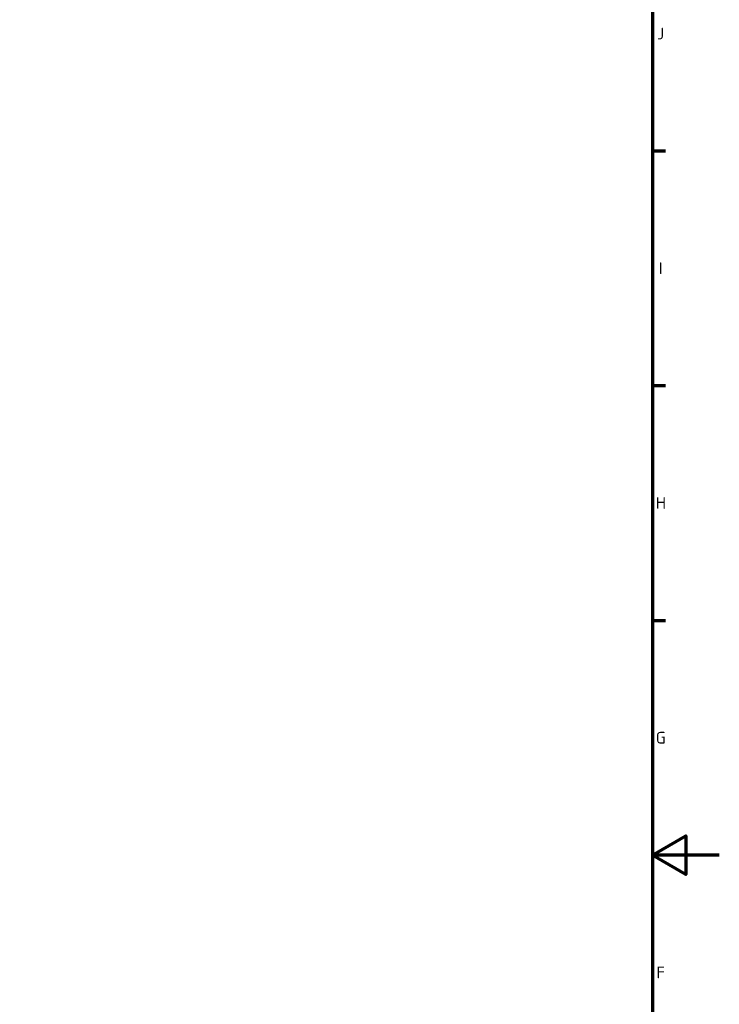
# Model space of a CAD drawing. Header units: millimetres. Extents: x 0 to 2239, y -60 to 841.
# Tile 159 of 161: x 980 to 1189, y 376 to 670. Entities that reach past the tile are written whole.
import ezdxf

# ---------------------------------------------------------------- set-up
doc = ezdxf.new("R2010")
doc.units = ezdxf.units.MM
doc.layers.get('0').update_dxf_attribs({"lineweight": 25})
doc.layers.add('Rahmen (ISO)', color=7, linetype='Continuous', lineweight=70)
doc.styles.add('Notiztext (DIN)', font='isocpeur.ttf')

# ---------------------------------------------------------------- blocks, each defined once
blk = doc.blocks.new('Ränder Vorgaberahmen')
at = {"layer": 'Rahmen (ISO)'}
for p, q in [((1169, 630.75), (1172.9, 630.75)), ((1169, 560.67), (1172.9, 560.67)), ((1169, 490.58), (1172.9, 490.58))]:
    blk.add_line(p, q, dxfattribs=at)
at = {"layer": 'Rahmen (ISO)', "flags": 128}
for points in [[(20, 20), (20, 821), (1169, 821), (1169, 20), (20, 20)], [(1189, 420.5), (1169, 420.5), (1179, 426.27), (1179, 414.73), (1169, 420.5)]]:
    blk.add_lwpolyline(points, dxfattribs=at)
at = {"layer": 'Rahmen (ISO)', "char_height": 3.5, "attachment_point": 7, "style": 'Notiztext (DIN)'}
for s, insert in [('J', (1170.4, 664.04)), ('I', (1170.93, 593.96)), ('H', (1170.05, 523.88)), ('G', (1170.05, 453.79)), ('F', (1170.23, 383.71))]:
    blk.add_mtext(s, dxfattribs=dict(at, insert=insert))

msp = doc.modelspace()

# ---------------------------------------------------------------- block references
msp.add_blockref('Ränder Vorgaberahmen', (0, 0))

doc.saveas('drawing.dxf')
